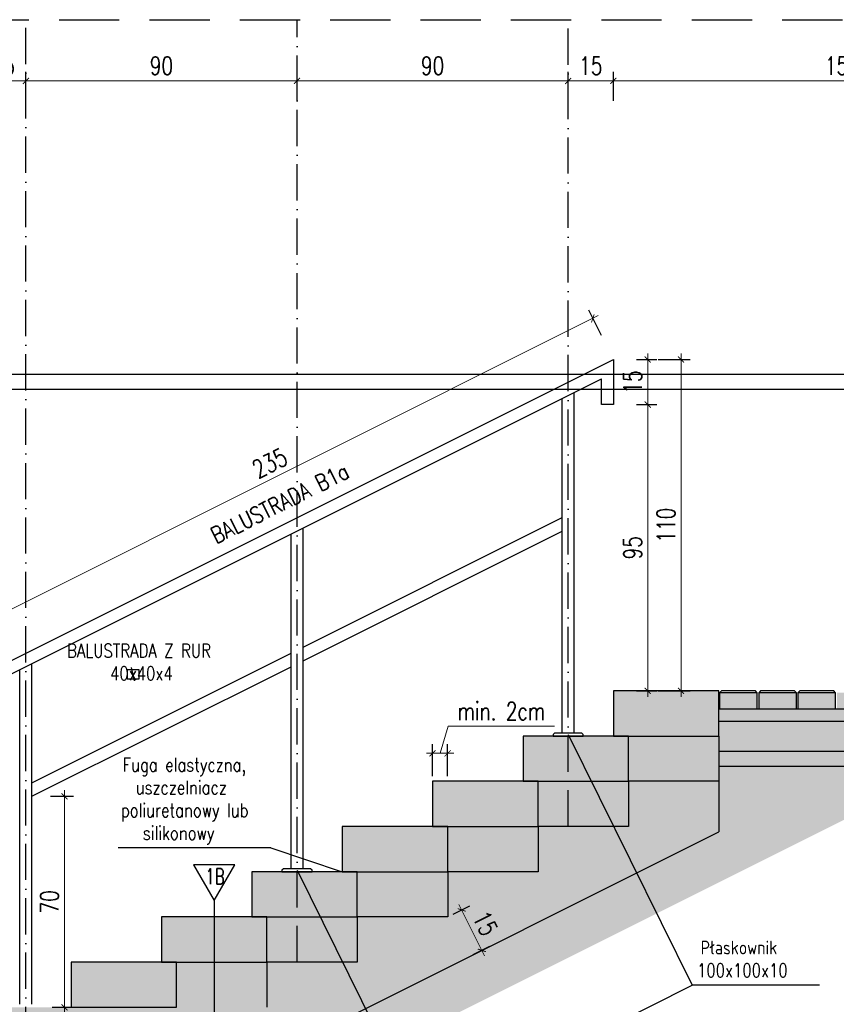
# Model space of a CAD drawing. Header units: millimetres. Extents: x 31969 to 285678, y -69766 to -1123.
# Tile 44 of 161: x 140828 to 141370, y -18946 to -18293. Entities that reach past the tile are written whole.
import ezdxf
from ezdxf.enums import TextEntityAlignment as Align

# ---------------------------------------------------------------- set-up
doc = ezdxf.new("R2010")
doc.units = ezdxf.units.MM
for name, pattern in [('ACAD_ISO03W100', [30, 12, -18]), ('ACAD_ISO10W100', [18, 12, -3, 0, -3]), ('HIDDEN', [0.375, 0.25, -0.125])]:
    doc.linetypes.add(name, pattern=pattern)
for name, color, linetype in [('a-balustrada i pochwyt', 1, 'Continuous'), ('a-balustrady detal', 5, 'Continuous'), ('a-opis 2', 1, 'Continuous'), ('a-osie', 4, 'ACAD_ISO10W100'), ('a-przekrój 1', 3, 'Continuous'), ('a-przekrój 2', 251, 'Continuous'), ('a-przekrój 4', 118, 'Continuous'), ('a-przekrój 5', 5, 'Continuous'), ('a-przerywana', 250, 'HIDDEN'), ('a-widokowa', 3, 'Continuous'), ('a-wymiary', 11, 'Continuous')]:
    doc.layers.add(name, color=color, linetype=linetype)
doc.styles.add('RS01507', font='romans.shx', dxfattribs={"width": 0.7, "height": 0.15})
doc.styles.add('WYMIAR', font='romans.shx', dxfattribs={"width": 0.8})
doc.styles.add('WYMIARY', font='simplex.shx', dxfattribs={"width": 0.75})
doc.dimstyles.new('MAREK50', dxfattribs={"dimtxt": 12.5, "dimasz": 5, "dimexe": 3, "dimexo": 2, "dimgap": 3.5, "dimtad": 1, "dimdec": 1, "dimdsep": 46, "dimtxsty": 'WYMIARY', "dimblk1": 'ARCHTICK', "dimblk2": 'ARCHTICK', "dimsah": 1, "dimcen": 2.5, "dimdle": 5, "dimadec": 0, "dimazin": 0, "dimtfac": 1, "dimtdec": 1, "dimtmove": 1, "dimatfit": 3, "dimldrblk": 'ARCHTICK', "dimfxl": 0, "dimtolj": 1, "dimtzin": 0, "dimarcsym": 0})
pattern_1 = [(45, (-140836.4719, 18814.76784), (-0.1683798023, 0.5051394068), [0, -0.47625])]
pattern_2 = [(50, (-140836.472, 18814.7678), (3.64369338, -0.31878171), [0.381, -4.191]), (355, (-140836.472, 18814.768), (-0.70486843, 3.8211369), [0.3048, -3.35281168]), (100.4514447, (-140836.1683, 18814.7413), (2.93882494, 3.50235504), [0.32380018, -3.56180489]), (46.1842, (-140836.472, 18815.784), (5.42158082, -0.84084656), [0.5715, -6.2865]), (96.6355576, (-140836.02, 18815.714), (4.74808268, 4.9485225), [0.48570046, -5.34271216]), (351.184151, (-140836.472, 18815.784), (4.74808268, 4.9485225), [0.45719934, -5.02919464]), (21, (-140835.964, 18815.5298), (3.032287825, -2.045303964), [0.381, -4.191]), (326, (-140835.964, 18815.53), (1.23604057, 3.68375932), [0.3048, -3.3528]), (71.451445, (-140835.7112, 18815.3594), (4.268328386, 1.63845538), [0.32380018, -3.56179875]), (37.5, (-140836.4719, 18814.7678), (0.061772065, 1.691100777), [0, -3.31216, 0, -3.4036, 0, -3.3655]), (7.5, (-140836.4719, 18814.7678), (1.33639325, 2.003611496), [0, -1.94056, 0, -3.23596, 0, -1.2827]), (327.5, (-140837.6047, 18814.7678), (2.711811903, -0.11457488), [0, -1.27, 0, -3.9624, 0, -5.2578]), (317.5, (-140838.1127, 18814.7678), (2.962583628, 0.50852982), [0, -1.651, 0, -2.63144, 0, -3.7338])]

# ---------------------------------------------------------------- blocks, each defined once
blk = doc.blocks.new('_ARCHTICK')
at = {"color": 0, "linetype": 'ByBlock', "const_width": 0.15}
blk.add_lwpolyline([(-0.5, -0.5), (0.5, 0.5)], dxfattribs=at)
blk = doc.blocks.new('*D599')
at = {"layer": 'a-wymiary', "color": 0, "linetype": 'ACAD_ISO03W100', "lineweight": -2, "ltscale": 100}
blk.add_line((139734.19, -18954.42), (139739.72, -18951.65), dxfattribs=at)
at = {"layer": 'a-wymiary', "color": 0, "lineweight": 0, "ltscale": 100}
blk.add_line((139736.15, -18951.2), (139744.64, -18968.2), dxfattribs=at)
at = {"layer": 'a-wymiary', "color": 0, "lineweight": -2, "ltscale": 100}
blk.add_line((139740.9, -18967.83), (139746.43, -18965.07), dxfattribs=at)
at = {"layer": 'DEFPOINTS', "color": 0, "ltscale": 100}
for p in [(139732.4, -18955.31), (139743.75, -18966.41), (139739.11, -18968.73)]:
    blk.add_point(p, dxfattribs=at)
at = {"layer": 'a-wymiary', "color": 0, "lineweight": 0, "ltscale": 100, "xscale": 2, "yscale": 2, "zscale": 2}
for p, rotation in [((139737.04, -18952.99), 116.5650511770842), ((139743.75, -18966.41), 296.5650511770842)]:
    blk.add_blockref('_ARCHTICK', p, dxfattribs=dict(at, rotation=rotation))
at = {"layer": 'a-wymiary', "color": 0, "ltscale": 100, "insert": (139744.87, -18957.46), "char_height": 6, "attachment_point": 5, "rotation": 296.5651, "style": 'WYMIARY'}
blk.add_mtext('\\A1;15', dxfattribs=at)
blk = doc.blocks.new('*D600')
at = {"layer": 'a-wymiary', "color": 0, "linetype": 'ACAD_ISO03W100', "lineweight": -2, "ltscale": 100}
blk.add_line((139783.46, -18762.41), (139779.25, -18754), dxfattribs=at)
at = {"layer": 'a-wymiary', "color": 0, "lineweight": 0, "ltscale": 100}
blk.add_line((139782.38, -18755.79), (139568.8, -18862.58), dxfattribs=at)
at = {"layer": 'a-wymiary', "color": 0, "lineweight": -2, "ltscale": 100}
blk.add_line((139573.46, -18867.41), (139569.25, -18859), dxfattribs=at)
at = {"layer": 'DEFPOINTS', "color": 0, "ltscale": 100}
for p in [(139784.35, -18764.2), (139570.59, -18861.68), (139574.35, -18869.2)]:
    blk.add_point(p, dxfattribs=at)
at = {"layer": 'a-wymiary', "color": 0, "lineweight": 0, "ltscale": 100, "xscale": 2, "yscale": 2, "zscale": 2}
for p, rotation in [((139780.59, -18756.68), 26.56505117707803), ((139570.59, -18861.68), 206.565051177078)]:
    blk.add_blockref('_ARCHTICK', p, dxfattribs=dict(at, rotation=rotation))
at = {"layer": 'a-wymiary', "color": 0, "ltscale": 100, "insert": (139673.35, -18804.71), "char_height": 6, "attachment_point": 5, "rotation": 26.5651, "style": 'WYMIARY'}
blk.add_mtext('\\A1;235', dxfattribs=at)
blk = doc.blocks.new('*D603')
at = {"layer": 'a-wymiary', "color": 0, "lineweight": 0, "ltscale": 100}
blk.add_line((139605.24, -18987.31), (139605.24, -18913.28), dxfattribs=at)
at = {"layer": 'a-wymiary', "color": 0, "lineweight": -2, "ltscale": 100}
blk.add_line((139600.62, -18915.28), (139608.24, -18915.28), dxfattribs=at)
at = {"layer": 'a-wymiary', "color": 0, "linetype": 'ACAD_ISO03W100', "lineweight": -2, "ltscale": 100}
blk.add_line((139601.12, -18985.31), (139608.24, -18985.31), dxfattribs=at)
at = {"layer": 'DEFPOINTS', "color": 0, "ltscale": 100}
for p in [(139598.62, -18915.28), (139605.24, -18915.28), (139599.12, -18985.31)]:
    blk.add_point(p, dxfattribs=at)
at = {"layer": 'a-wymiary', "color": 0, "lineweight": 0, "ltscale": 100, "xscale": 2, "yscale": 2, "zscale": 2}
for p, rotation in [((139605.24, -18915.28), 90), ((139605.24, -18985.31), 270)]:
    blk.add_blockref('_ARCHTICK', p, dxfattribs=dict(at, rotation=rotation))
at = {"layer": 'a-wymiary', "color": 0, "ltscale": 100, "insert": (139600.24, -18950.3), "char_height": 6, "attachment_point": 5, "rotation": 90, "style": 'WYMIARY'}
blk.add_mtext('\\A1;70', dxfattribs=at)
blk = doc.blocks.new('*D606')
at = {"layer": 'a-wymiary', "color": 0, "linetype": 'ACAD_ISO03W100', "lineweight": -2, "ltscale": 100}
blk.add_line((139795.08, -18770.31), (139801.8, -18770.31), dxfattribs=at)
at = {"layer": 'a-wymiary', "color": 0, "lineweight": 0, "ltscale": 100}
blk.add_line((139798.8, -18768.31), (139798.8, -18787.31), dxfattribs=at)
at = {"layer": 'a-wymiary', "color": 0, "lineweight": -2, "ltscale": 100}
blk.add_line((139795.08, -18785.31), (139801.8, -18785.31), dxfattribs=at)
at = {"layer": 'DEFPOINTS', "color": 0, "ltscale": 100}
for p in [(139793.08, -18770.31), (139793.08, -18785.31), (139798.8, -18785.31)]:
    blk.add_point(p, dxfattribs=at)
at = {"layer": 'a-wymiary', "color": 0, "lineweight": 0, "ltscale": 100, "xscale": 2, "yscale": 2, "zscale": 2}
for p, rotation in [((139798.8, -18770.31), 90), ((139798.8, -18785.31), 270)]:
    blk.add_blockref('_ARCHTICK', p, dxfattribs=dict(at, rotation=rotation))
at = {"layer": 'a-wymiary', "color": 0, "ltscale": 100, "insert": (139793.8, -18777.81), "char_height": 6, "attachment_point": 5, "rotation": 90, "style": 'WYMIARY'}
blk.add_mtext('\\A1;15', dxfattribs=at)
blk = doc.blocks.new('*D607')
at = {"layer": 'a-wymiary', "color": 0, "lineweight": 0, "ltscale": 100}
blk.add_line((139798.8, -18783.31), (139798.8, -18882.31), dxfattribs=at)
at = {"layer": 'a-wymiary', "color": 0, "linetype": 'ACAD_ISO03W100', "lineweight": -2, "ltscale": 100}
blk.add_line((139795.08, -18785.31), (139801.8, -18785.31), dxfattribs=at)
at = {"layer": 'a-wymiary', "color": 0, "lineweight": -2, "ltscale": 100}
blk.add_line((139795.08, -18880.31), (139801.8, -18880.31), dxfattribs=at)
at = {"layer": 'DEFPOINTS', "color": 0, "ltscale": 100}
for p in [(139793.08, -18785.31), (139793.08, -18880.31), (139798.8, -18880.31)]:
    blk.add_point(p, dxfattribs=at)
at = {"layer": 'a-wymiary', "color": 0, "lineweight": 0, "ltscale": 100, "xscale": 2, "yscale": 2, "zscale": 2}
for p, rotation in [((139798.8, -18785.31), 90), ((139798.8, -18880.31), 270)]:
    blk.add_blockref('_ARCHTICK', p, dxfattribs=dict(at, rotation=rotation))
at = {"layer": 'a-wymiary', "color": 0, "ltscale": 100, "insert": (139793.8, -18832.81), "char_height": 6, "attachment_point": 5, "rotation": 90, "style": 'WYMIARY'}
blk.add_mtext('\\A1;95', dxfattribs=at)
blk = doc.blocks.new('*D608')
at = {"layer": 'a-wymiary', "color": 0, "lineweight": -2, "ltscale": 100}
blk.add_line((139802.32, -18770.31), (139812.87, -18770.31), dxfattribs=at)
at = {"layer": 'a-wymiary', "color": 0, "lineweight": 0, "ltscale": 100}
blk.add_line((139809.87, -18882.31), (139809.87, -18768.31), dxfattribs=at)
at = {"layer": 'a-wymiary', "color": 0, "linetype": 'ACAD_ISO03W100', "lineweight": -2, "ltscale": 100}
blk.add_line((139802.32, -18880.31), (139812.87, -18880.31), dxfattribs=at)
at = {"layer": 'DEFPOINTS', "color": 0, "ltscale": 100}
for p in [(139800.32, -18770.31), (139809.87, -18770.31), (139800.32, -18880.31)]:
    blk.add_point(p, dxfattribs=at)
at = {"layer": 'a-wymiary', "color": 0, "lineweight": 0, "ltscale": 100, "xscale": 2, "yscale": 2, "zscale": 2}
for p, rotation in [((139809.87, -18770.31), 90), ((139809.87, -18880.31), 270)]:
    blk.add_blockref('_ARCHTICK', p, dxfattribs=dict(at, rotation=rotation))
at = {"layer": 'a-wymiary', "color": 0, "ltscale": 100, "insert": (139804.87, -18825.31), "char_height": 6, "attachment_point": 5, "rotation": 90, "style": 'WYMIARY'}
blk.add_mtext('\\A1;110', dxfattribs=at)
blk = doc.blocks.new('*D619')
at = {"layer": 'a-wymiary', "color": 0, "lineweight": -2, "ltscale": 100}
blk.add_line((139787.4, -18684.51), (139787.4, -18674.88), dxfattribs=at)
at = {"layer": 'a-wymiary', "color": 0, "linetype": 'ACAD_ISO03W100', "lineweight": -2, "ltscale": 100}
blk.add_line((139939.4, -18684.51), (139939.4, -18674.88), dxfattribs=at)
at = {"layer": 'a-wymiary', "color": 0, "lineweight": 0, "ltscale": 100}
blk.add_line((139941.4, -18677.88), (139785.4, -18677.88), dxfattribs=at)
at = {"layer": 'DEFPOINTS', "color": 0, "ltscale": 100}
for p in [(139787.4, -18677.88), (139787.4, -18686.51), (139939.4, -18686.51)]:
    blk.add_point(p, dxfattribs=at)
at = {"layer": 'a-wymiary', "color": 0, "lineweight": 0, "ltscale": 100, "xscale": 2, "yscale": 2, "zscale": 2, "rotation": 180}
blk.add_blockref('_ARCHTICK', (139787.4, -18677.88), dxfattribs=at)
at = {"layer": 'a-wymiary', "color": 0, "lineweight": 0, "ltscale": 100, "xscale": 2, "yscale": 2, "zscale": 2}
blk.add_blockref('_ARCHTICK', (139939.4, -18677.88), dxfattribs=at)
at = {"layer": 'a-wymiary', "color": 0, "ltscale": 100, "insert": (139863.4, -18672.88), "char_height": 6, "attachment_point": 5, "style": 'WYMIARY'}
blk.add_mtext('\\A1;152', dxfattribs=at)
blk = doc.blocks.new('*D620')
at = {"layer": 'a-wymiary', "color": 0, "lineweight": -2, "ltscale": 100}
blk.add_line((139772.4, -18684.51), (139772.4, -18674.88), dxfattribs=at)
at = {"layer": 'a-wymiary', "color": 0, "linetype": 'ACAD_ISO03W100', "lineweight": -2, "ltscale": 100}
blk.add_line((139787.4, -18684.51), (139787.4, -18674.88), dxfattribs=at)
at = {"layer": 'a-wymiary', "color": 0, "lineweight": 0, "ltscale": 100}
blk.add_line((139789.4, -18677.88), (139770.4, -18677.88), dxfattribs=at)
at = {"layer": 'DEFPOINTS', "color": 0, "ltscale": 100}
for p in [(139772.4, -18677.88), (139772.4, -18686.51), (139787.4, -18686.51)]:
    blk.add_point(p, dxfattribs=at)
at = {"layer": 'a-wymiary', "color": 0, "lineweight": 0, "ltscale": 100, "xscale": 2, "yscale": 2, "zscale": 2, "rotation": 180}
blk.add_blockref('_ARCHTICK', (139772.4, -18677.88), dxfattribs=at)
at = {"layer": 'a-wymiary', "color": 0, "lineweight": 0, "ltscale": 100, "xscale": 2, "yscale": 2, "zscale": 2}
blk.add_blockref('_ARCHTICK', (139787.4, -18677.88), dxfattribs=at)
at = {"layer": 'a-wymiary', "color": 0, "ltscale": 100, "insert": (139779.9, -18672.88), "char_height": 6, "attachment_point": 5, "style": 'WYMIARY'}
blk.add_mtext('\\A1;15', dxfattribs=at)
blk = doc.blocks.new('*D621')
at = {"layer": 'a-wymiary', "color": 0, "lineweight": -2, "ltscale": 100}
blk.add_line((139682.4, -18684.51), (139682.4, -18674.88), dxfattribs=at)
at = {"layer": 'a-wymiary', "color": 0, "linetype": 'ACAD_ISO03W100', "lineweight": -2, "ltscale": 100}
blk.add_line((139772.4, -18684.51), (139772.4, -18674.88), dxfattribs=at)
at = {"layer": 'a-wymiary', "color": 0, "lineweight": 0, "ltscale": 100}
blk.add_line((139774.4, -18677.88), (139680.4, -18677.88), dxfattribs=at)
at = {"layer": 'DEFPOINTS', "color": 0, "ltscale": 100}
for p in [(139682.4, -18677.88), (139682.4, -18686.51), (139772.4, -18686.51)]:
    blk.add_point(p, dxfattribs=at)
at = {"layer": 'a-wymiary', "color": 0, "lineweight": 0, "ltscale": 100, "xscale": 2, "yscale": 2, "zscale": 2, "rotation": 180}
blk.add_blockref('_ARCHTICK', (139682.4, -18677.88), dxfattribs=at)
at = {"layer": 'a-wymiary', "color": 0, "lineweight": 0, "ltscale": 100, "xscale": 2, "yscale": 2, "zscale": 2}
blk.add_blockref('_ARCHTICK', (139772.4, -18677.88), dxfattribs=at)
at = {"layer": 'a-wymiary', "color": 0, "ltscale": 100, "insert": (139727.4, -18672.88), "char_height": 6, "attachment_point": 5, "style": 'WYMIARY'}
blk.add_mtext('\\A1;90', dxfattribs=at)
blk = doc.blocks.new('*D622')
at = {"layer": 'a-wymiary', "color": 0, "lineweight": -2, "ltscale": 100}
blk.add_line((139592.4, -18684.51), (139592.4, -18674.88), dxfattribs=at)
at = {"layer": 'a-wymiary', "color": 0, "linetype": 'ACAD_ISO03W100', "lineweight": -2, "ltscale": 100}
blk.add_line((139682.4, -18684.51), (139682.4, -18674.88), dxfattribs=at)
at = {"layer": 'a-wymiary', "color": 0, "lineweight": 0, "ltscale": 100}
blk.add_line((139684.4, -18677.88), (139590.4, -18677.88), dxfattribs=at)
at = {"layer": 'DEFPOINTS', "color": 0, "ltscale": 100}
for p in [(139592.4, -18677.88), (139592.4, -18686.51), (139682.4, -18686.51)]:
    blk.add_point(p, dxfattribs=at)
at = {"layer": 'a-wymiary', "color": 0, "lineweight": 0, "ltscale": 100, "xscale": 2, "yscale": 2, "zscale": 2, "rotation": 180}
blk.add_blockref('_ARCHTICK', (139592.4, -18677.88), dxfattribs=at)
at = {"layer": 'a-wymiary', "color": 0, "lineweight": 0, "ltscale": 100, "xscale": 2, "yscale": 2, "zscale": 2}
blk.add_blockref('_ARCHTICK', (139682.4, -18677.88), dxfattribs=at)
at = {"layer": 'a-wymiary', "color": 0, "ltscale": 100, "insert": (139637.4, -18672.88), "char_height": 6, "attachment_point": 5, "style": 'WYMIARY'}
blk.add_mtext('\\A1;90', dxfattribs=at)
blk = doc.blocks.new('*D623')
at = {"layer": 'a-wymiary', "color": 0, "lineweight": -2, "ltscale": 100}
blk.add_line((139577.4, -18684.51), (139577.4, -18674.88), dxfattribs=at)
at = {"layer": 'a-wymiary', "color": 0, "linetype": 'ACAD_ISO03W100', "lineweight": -2, "ltscale": 100}
blk.add_line((139592.4, -18684.51), (139592.4, -18674.88), dxfattribs=at)
at = {"layer": 'a-wymiary', "color": 0, "lineweight": 0, "ltscale": 100}
blk.add_line((139594.4, -18677.88), (139575.4, -18677.88), dxfattribs=at)
at = {"layer": 'DEFPOINTS', "color": 0, "ltscale": 100}
for p in [(139577.4, -18677.88), (139577.4, -18686.51), (139592.4, -18686.51)]:
    blk.add_point(p, dxfattribs=at)
at = {"layer": 'a-wymiary', "color": 0, "lineweight": 0, "ltscale": 100, "xscale": 2, "yscale": 2, "zscale": 2, "rotation": 180}
blk.add_blockref('_ARCHTICK', (139577.4, -18677.88), dxfattribs=at)
at = {"layer": 'a-wymiary', "color": 0, "lineweight": 0, "ltscale": 100, "xscale": 2, "yscale": 2, "zscale": 2}
blk.add_blockref('_ARCHTICK', (139592.4, -18677.88), dxfattribs=at)
at = {"layer": 'a-wymiary', "color": 0, "ltscale": 100, "insert": (139584.9, -18672.88), "char_height": 6, "attachment_point": 5, "style": 'WYMIARY'}
blk.add_mtext('\\A1;15', dxfattribs=at)
blk = doc.blocks.new('*D625')
at = {"layer": 'a-wymiary', "color": 0, "lineweight": 0, "ltscale": 100}
for p, q in [((139729.9, -18901.02), (139732.6, -18892.02)), ((139732.6, -18892.02), (139767.89, -18892.02)), ((139725.4, -18901.02), (139734.4, -18901.02))]:
    blk.add_line(p, q, dxfattribs=at)
at = {"layer": 'a-wymiary', "color": 0, "linetype": 'ACAD_ISO03W100', "lineweight": -2, "ltscale": 100}
blk.add_line((139727.4, -18908.64), (139727.4, -18898.02), dxfattribs=at)
at = {"layer": 'a-wymiary', "color": 0, "lineweight": -2, "ltscale": 100}
blk.add_line((139732.4, -18908.64), (139732.4, -18898.02), dxfattribs=at)
at = {"layer": 'DEFPOINTS', "color": 0, "ltscale": 100}
for p in [(139732.4, -18901.02), (139727.4, -18910.64), (139732.4, -18910.64)]:
    blk.add_point(p, dxfattribs=at)
at = {"layer": 'a-wymiary', "color": 0, "lineweight": 0, "ltscale": 100, "xscale": 2, "yscale": 2, "zscale": 2, "rotation": 180}
blk.add_blockref('_ARCHTICK', (139727.4, -18901.02), dxfattribs=at)
at = {"layer": 'a-wymiary', "color": 0, "lineweight": 0, "ltscale": 100, "xscale": 2, "yscale": 2, "zscale": 2}
blk.add_blockref('_ARCHTICK', (139732.4, -18901.02), dxfattribs=at)
at = {"layer": 'a-wymiary', "color": 0, "ltscale": 100, "insert": (139750.25, -18887.02), "char_height": 6, "attachment_point": 5, "style": 'WYMIARY'}
blk.add_mtext('\\A1;min. 2cm', dxfattribs=at)
blk = doc.blocks.new('A$C2E137877')
at = {"layer": 'a-przekrój 4'}
h = blk.add_hatch(dxfattribs=at)
h.set_pattern_fill('DASH', color=256, scale=0.5, angle=45, style=0)
h.set_pattern_definition([(45, (-140836.4719, 18814.7678), (2e-16, 2.24506403), [1.5875, -1.5875])])
h.paths.add_polyline_path([(248.99, 125.54), (243.99, 125.54), (213.99, 125.54), (213.99, 110.54), (248.99, 110.54)])
h.paths.add_polyline_path([(278.99, 140.54), (273.99, 140.54), (243.99, 140.54), (243.99, 125.54), (278.99, 125.54)])
h.paths.add_polyline_path([(291.49, 155.54), (273.99, 155.54), (273.99, 140.54), (291.49, 140.54)])
h.paths.add_polyline_path([(308.99, 155.54), (303.99, 155.54), (291.49, 155.54), (291.49, 140.54), (308.99, 140.54)])
h.paths.add_polyline_path([(338.99, 170.54), (333.99, 170.54), (303.99, 170.54), (303.99, 155.54), (338.99, 155.54)])
h.paths.add_polyline_path([(368.99, 185.54), (363.99, 185.54), (333.99, 185.54), (333.99, 170.54), (368.99, 170.54)])
h.paths.add_polyline_path([(398.99, 200.54), (393.99, 200.54), (363.99, 200.54), (363.99, 185.54), (398.99, 185.54)])
h.paths.add_polyline_path([(428.99, 215.54), (423.99, 215.54), (393.99, 215.54), (393.99, 200.54), (428.99, 200.54)])
h.paths.add_polyline_path([(458.99, 230.54), (423.99, 230.54), (423.99, 215.54), (458.99, 215.54)])
h.paths.add_polyline_path([(56.98, 109.91), (44.49, 109.91), (44.49, 104.54), (56.98, 104.54)])
h.paths.add_polyline_path([(69.98, 109.91), (57.49, 109.91), (57.49, 104.54), (69.98, 104.54)])
h.paths.add_polyline_path([(82.98, 109.91), (70.49, 109.91), (70.49, 104.54), (82.98, 104.54)])
h.paths.add_polyline_path([(95.98, 109.91), (83.49, 109.91), (83.49, 104.54), (95.98, 104.54)])
h.paths.add_polyline_path([(108.98, 109.91), (96.48, 109.91), (96.48, 104.54), (108.98, 104.54)])
h.paths.add_polyline_path([(121.98, 109.91), (109.48, 109.91), (109.48, 104.54), (121.98, 104.54)])
h.paths.add_polyline_path([(134.98, 109.91), (122.48, 109.91), (122.48, 104.54), (134.98, 104.54)])
h.paths.add_polyline_path([(147.98, 109.91), (135.48, 109.91), (135.48, 104.54), (147.98, 104.54)])
h.paths.add_polyline_path([(160.98, 109.91), (148.48, 109.91), (148.48, 104.54), (160.98, 104.54)])
h.paths.add_polyline_path([(173.98, 109.91), (161.48, 109.91), (161.48, 104.54), (173.98, 104.54)])
h.paths.add_polyline_path([(186.98, 109.91), (174.48, 109.91), (174.48, 104.54), (186.98, 104.54)])
h.paths.add_polyline_path([(194.48, 109.91), (187.48, 109.91), (187.48, 104.54), (194.48, 104.54)])
h.paths.add_polyline_path([(199.98, 109.91), (194.48, 109.91), (194.48, 104.54), (199.98, 104.54)])
h.paths.add_polyline_path([(212.98, 109.91), (200.48, 109.91), (200.48, 104.54), (212.98, 104.54)])
h.paths.add_polyline_path([(575.73, 229.91), (563.23, 229.91), (563.23, 224.54), (575.73, 224.54)])
h.paths.add_polyline_path([(562.73, 229.91), (556.48, 229.91), (556.48, 224.54), (562.73, 224.54)])
h.paths.add_polyline_path([(556.48, 229.91), (550.23, 229.91), (550.23, 224.54), (556.48, 224.54)])
h.paths.add_polyline_path([(549.73, 229.91), (537.23, 229.91), (537.23, 224.54), (549.73, 224.54)])
h.paths.add_polyline_path([(536.73, 229.91), (524.23, 229.91), (524.23, 224.54), (536.73, 224.54)])
h.paths.add_polyline_path([(523.73, 229.91), (511.23, 229.91), (511.23, 224.54), (523.73, 224.54)])
h.paths.add_polyline_path([(510.73, 229.91), (498.24, 229.91), (498.24, 224.54), (510.73, 224.54)])
h.paths.add_polyline_path([(497.73, 229.91), (485.24, 229.91), (485.24, 224.54), (497.73, 224.54)])
h.paths.add_polyline_path([(484.73, 229.91), (472.24, 229.91), (472.24, 224.54), (484.73, 224.54)])
h.paths.add_polyline_path([(471.73, 229.91), (459.24, 229.91), (459.24, 224.54), (471.73, 224.54)])
h.paths.add_polyline_path([(610.99, 245.54), (605.99, 245.54), (575.99, 245.54), (575.99, 230.54), (610.99, 230.54)])
h.paths.add_polyline_path([(730.99, 305.54), (695.99, 305.54), (695.99, 290.54), (730.99, 290.54)])
h.paths.add_polyline_path([(700.99, 290.54), (695.99, 290.54), (665.99, 290.54), (665.99, 275.54), (700.99, 275.54)])
h.paths.add_polyline_path([(670.99, 275.54), (665.99, 275.54), (653.49, 275.54), (653.49, 260.54), (670.99, 260.54)])
h.paths.add_polyline_path([(653.49, 275.54), (635.99, 275.54), (635.99, 260.54), (653.49, 260.54)])
h.paths.add_polyline_path([(640.99, 260.54), (635.99, 260.54), (605.99, 260.54), (605.99, 245.54), (640.99, 245.54)])
h.paths.add_polyline_path([(776.49, 304.91), (770.24, 304.91), (770.24, 299.54), (776.49, 299.54)])
h.paths.add_polyline_path([(769.73, 304.91), (757.24, 304.91), (757.24, 299.54), (769.73, 299.54)])
h.paths.add_polyline_path([(756.73, 304.91), (744.24, 304.91), (744.24, 299.54), (756.73, 299.54)])
h.paths.add_polyline_path([(743.73, 304.91), (731.24, 304.91), (731.24, 299.54), (743.73, 299.54)])
h = blk.add_hatch(dxfattribs=at)
h.set_pattern_fill('DASH', color=256, scale=0.9, angle=45, style=0)
h.set_pattern_definition([(45, (-140836.472, 18814.7678), (4e-16, 4.041115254), [2.8575, -2.8575])])
h.paths.add_polyline_path([(730.99, 290.54), (700.99, 290.54), (700.99, 275.54), (730.99, 275.54)])
h.paths.add_polyline_path([(700.99, 275.54), (670.99, 275.54), (670.99, 260.54), (700.99, 260.54)])
h.paths.add_polyline_path([(670.99, 260.54), (653.49, 260.54), (653.49, 245.54), (670.99, 245.54)])
h.paths.add_polyline_path([(653.49, 260.54), (640.99, 260.54), (640.99, 245.54), (653.49, 245.54)])
h.paths.add_polyline_path([(640.99, 245.54), (610.99, 245.54), (610.99, 230.54), (640.99, 230.54)])
h.paths.add_polyline_path([(458.99, 215.54), (428.99, 215.54), (428.99, 200.54), (458.99, 200.54)])
h.paths.add_polyline_path([(428.99, 200.54), (398.99, 200.54), (398.99, 185.54), (428.99, 185.54)])
h.paths.add_polyline_path([(398.99, 185.54), (368.99, 185.54), (368.99, 170.54), (398.99, 170.54)])
h.paths.add_polyline_path([(368.99, 170.54), (338.99, 170.54), (338.99, 155.54), (368.99, 155.54)])
h.paths.add_polyline_path([(338.99, 155.54), (308.99, 155.54), (308.99, 140.54), (338.99, 140.54)])
h.paths.add_polyline_path([(308.99, 140.54), (291.49, 140.54), (291.49, 125.54), (308.99, 125.54)])
h.paths.add_polyline_path([(291.49, 140.54), (278.99, 140.54), (278.99, 125.54), (291.49, 125.54)])
h.paths.add_polyline_path([(278.99, 125.54), (248.99, 125.54), (248.99, 110.54), (278.99, 110.54)])
h = blk.add_hatch(dxfattribs=at)
h.set_pattern_fill('EARTH', color=256, scale=0.5, angle=45, style=0)
h.set_pattern_definition([(45, (-140836.472, 18814.768), (4e-16, 4.49012806), [3.175, -3.175]), (45, (-140837.3138, 18815.6097), (4e-16, 4.49012806), [3.175, -3.175]), (45, (-140838.1557, 18816.4516), (4e-16, 4.49012806), [3.175, -3.175]), (135, (-140838.1557, 18817.013), (-4.49012806, 4e-16), [3.175, -3.175]), (135, (-140837.3138, 18817.8548), (-4.49012806, 4e-16), [3.175, -3.175]), (135, (-140836.472, 18818.6967), (-4.49012806, 4e-16), [3.175, -3.175])])
h.paths.add_polyline_path([(776.49, 264.75), (776.49, 266.86), (779.04, 267.75), (774.47, 269), (776.49, 269.59), (776.49, 280.54), (730.99, 280.54), (730.99, 258.77), (653.49, 220.02), (653.49, 203.25)])
h.paths.add_polyline_path([(653.49, 220.02), (644.53, 215.54), (610.99, 215.54), (610.99, 200.54), (648.07, 200.54), (653.49, 203.25)])
h.paths.add_polyline_path([(575.99, 205.54), (556.48, 205.54), (556.48, 190.54), (575.99, 190.54)])
h.paths.add_polyline_path([(556.48, 205.54), (458.99, 205.54), (458.99, 183.77), (291.49, 100.02), (291.49, 83.25), (506.07, 190.54), (556.48, 190.54)])
h.paths.add_polyline_path([(291.49, 100.02), (282.53, 95.54), (248.99, 95.54), (248.99, 80.54), (286.07, 80.54), (291.49, 83.25)])
h.paths.add_polyline_path([(213.99, 85.54), (194.48, 85.54), (194.48, 70.54), (213.99, 70.54)])
h.paths.add_polyline_path([(194.48, 85.54), (43.99, 85.54), (43.99, 70.54), (194.48, 70.54)])
h = blk.add_hatch(dxfattribs=at)
h.set_pattern_fill('AR-CONC', color=256, scale=0.02, style=0)
h.set_pattern_definition(pattern_2)
h.paths.add_polyline_path([(730.99, 275.54), (700.99, 275.54), (700.99, 260.54), (670.99, 260.54), (670.99, 245.54), (653.49, 245.54), (653.49, 220.02), (730.99, 258.77)])
h.paths.add_polyline_path([(653.49, 245.54), (640.99, 245.54), (640.99, 230.54), (610.99, 230.54), (610.99, 215.54), (644.53, 215.54), (653.49, 220.02)])
h.paths.add_polyline_path([(458.99, 200.54), (428.99, 200.54), (428.99, 185.54), (398.99, 185.54), (398.99, 170.54), (368.99, 170.54), (368.99, 155.54), (338.99, 155.54), (338.99, 140.54), (308.99, 140.54), (308.99, 125.54), (291.49, 125.54), (291.49, 100.02), (458.99, 183.77)])
h.paths.add_polyline_path([(291.49, 125.54), (278.99, 125.54), (278.99, 110.54), (248.99, 110.54), (248.99, 95.54), (282.53, 95.54), (291.49, 100.02)])
at = {"layer": 'a-przekrój 4', "ltscale": 1.5}
h = blk.add_hatch(dxfattribs=at)
h.set_pattern_fill('DOTS', color=256, scale=0.3, angle=45, style=0)
h.set_pattern_definition(pattern_1)
h.paths.add_polyline_path([(194.48, 104.54), (43.99, 104.54), (43.99, 100.54), (194.48, 100.54)])
h.paths.add_polyline_path([(213.99, 104.54), (194.48, 104.54), (194.48, 100.54), (213.99, 100.54)])
h.paths.add_polyline_path([(575.99, 224.54), (556.48, 224.54), (556.48, 220.54), (575.99, 220.54)])
h.paths.add_polyline_path([(556.48, 224.54), (550.23, 224.54), (458.99, 224.54), (458.99, 220.54), (556.48, 220.54)])
at = {"layer": 'a-przekrój 4'}
h = blk.add_hatch(dxfattribs=at)
h.set_pattern_fill('AR-CONC', color=256, scale=0.02, style=0)
h.set_pattern_definition(pattern_2)
h.paths.add_polyline_path([(194.48, 100.54), (43.99, 100.54), (43.99, 90.54), (194.48, 90.54)])
h.paths.add_polyline_path([(213.99, 100.54), (194.48, 100.54), (194.48, 90.54), (213.99, 90.54)])
h.paths.add_polyline_path([(556.48, 220.54), (458.99, 220.54), (458.99, 215.54), (458.99, 210.54), (556.48, 210.54)])
h.paths.add_polyline_path([(575.99, 220.54), (556.48, 220.54), (556.48, 210.54), (575.99, 210.54)])
at = {"layer": 'a-przekrój 4', "ltscale": 1.5}
h = blk.add_hatch(dxfattribs=at)
h.set_pattern_fill('DOTS', color=256, scale=0.3, angle=45, style=0)
h.set_pattern_definition(pattern_1)
h.paths.add_polyline_path([(194.48, 90.54), (43.99, 90.54), (43.99, 85.54), (194.48, 85.54)])
h.paths.add_polyline_path([(213.99, 90.54), (194.48, 90.54), (194.48, 85.54), (213.99, 85.54)])
h.paths.add_polyline_path([(556.48, 210.54), (458.99, 210.54), (458.99, 205.54), (556.48, 205.54)])
h.paths.add_polyline_path([(575.99, 210.54), (556.48, 210.54), (556.48, 205.54), (575.99, 205.54)])
at = {"layer": 'a-balustrada i pochwyt'}
blk.add_line((291.49, 160.95), (291.49, 76.12), dxfattribs=at)
blk.add_lwpolyline([(291.49, 160.95), (298.36, 172.86), (284.61, 172.86), (291.49, 160.95), (291.49, 160.95)], dxfattribs=at)
at = {"layer": 'a-balustrady detal', "ltscale": 0.5}
for p, q in [((213.99, 235.54), (423.99, 340.54)), ((423.99, 340.54), (423.99, 325.54)), ((217.99, 233.07), (419.99, 334.07)), ((419.99, 325.54), (419.99, 334.07)), ((406.99, 216.54), (406.99, 327.57)), ((410.99, 216.54), (410.99, 329.57)), ((423.99, 325.54), (419.99, 325.54)), ((320.99, 245.04), (406.99, 288.04)), ((320.99, 171.54), (320.99, 284.57)), ((316.99, 171.54), (316.99, 282.57)), ((320.99, 240.57), (406.99, 283.57)), ((230.99, 200.04), (316.99, 243.04)), ((230.99, 126.54), (230.99, 239.57)), ((230.99, 195.57), (316.99, 238.57)), ((226.99, 126.54), (226.99, 237.57))]:
    blk.add_line(p, q, dxfattribs=at)
for points in [[(403.99, 215.54), (413.99, 215.54), (413.99, 216.04), (413.49, 216.54), (404.49, 216.54), (403.99, 216.04)], [(313.99, 170.54), (323.99, 170.54), (323.99, 171.04), (323.49, 171.54), (314.49, 171.54), (313.99, 171.04)]]:
    blk.add_lwpolyline(points, close=True, dxfattribs=at)
at = {"layer": 'a-opis 2', "ltscale": 0.1}
for p, q in [((408.99, 216.03), (450.17, 132.84)), ((310.24, 178.47), (259.57, 178.47)), ((310.24, 178.47), (333.99, 170.54)), ((318.99, 171.03), (360.17, 87.84)), ((270.17, 42.84), (450.17, 132.84)), ((492.36, 132.84), (450.17, 132.84))]:
    blk.add_line(p, q, dxfattribs=at)
for points in [[(262.59, 237.56), (262.59, 234.56), (266.59, 234.56), (266.59, 237.56), (262.59, 237.56)], [(265.09, 233.9), (264.09, 238.34)]]:
    blk.add_lwpolyline(points, dxfattribs=at)
at = {"layer": 'a-osie'}
for p, q in [((228.99, 95.61), (228.99, 453.27)), ((318.99, 140.61), (318.99, 453.27)), ((408.99, 185.61), (408.99, 453.27))]:
    blk.add_line(p, q, dxfattribs=at)
at = {"layer": 'a-przekrój 1'}
for p, q in [((458.99, 215.54), (458.99, 183.77)), ((428.99, 200.54), (428.99, 185.54)), ((458.99, 200.54), (428.99, 200.54)), ((282.53, 95.54), (458.99, 183.77)), ((398.99, 185.54), (398.99, 170.54)), ((428.99, 185.54), (398.99, 185.54)), ((368.99, 170.54), (368.99, 155.54)), ((398.99, 170.54), (368.99, 170.54)), ((338.99, 155.54), (338.99, 140.54)), ((368.99, 155.54), (338.99, 155.54)), ((308.99, 140.54), (308.99, 125.54)), ((338.99, 140.54), (308.99, 140.54))]:
    blk.add_line(p, q, dxfattribs=at)
for points in [[(458.99, 220.54), (575.99, 220.54)], [(458.99, 210.54), (575.99, 210.54)], [(458.99, 205.54), (575.99, 205.54)]]:
    blk.add_lwpolyline(points, dxfattribs=at)
at = {"layer": 'a-przekrój 2'}
for points in [[(471.73, 229.91), (459.24, 229.91)], [(484.73, 229.91), (472.24, 229.91)], [(497.73, 229.91), (485.24, 229.91)]]:
    blk.add_lwpolyline(points, dxfattribs=at)
at = {"layer": 'a-przekrój 5'}
for points in [[(458.99, 230.54), (423.99, 230.54), (423.99, 215.54), (458.99, 215.54)], [(428.99, 215.54), (393.99, 215.54), (393.99, 200.54), (428.99, 200.54)], [(398.99, 200.54), (363.99, 200.54), (363.99, 185.54), (398.99, 185.54)], [(368.99, 185.54), (333.99, 185.54), (333.99, 170.54), (368.99, 170.54)], [(338.99, 170.54), (303.99, 170.54), (303.99, 155.54), (338.99, 155.54)], [(308.99, 155.54), (273.99, 155.54), (273.99, 140.54), (308.99, 140.54)], [(278.99, 140.54), (243.99, 140.54), (243.99, 125.54), (278.99, 125.54)]]:
    blk.add_lwpolyline(points, close=True, dxfattribs=at)
for points in [[(459.24, 224.54), (471.73, 224.54), (471.73, 229.91), (471.15, 230.54), (459.82, 230.54), (459.24, 229.91), (459.24, 224.54)], [(472.24, 224.54), (484.73, 224.54), (484.73, 229.91), (484.15, 230.54), (472.82, 230.54), (472.24, 229.91), (472.24, 224.54)], [(485.24, 224.54), (497.73, 224.54), (497.73, 229.91), (497.15, 230.54), (485.82, 230.54), (485.24, 229.91), (485.24, 224.54)], [(458.99, 224.54), (575.98, 224.54)]]:
    blk.add_lwpolyline(points, dxfattribs=at)
at = {"layer": 'a-przerywana', "color": 3, "ltscale": 80}
blk.add_lwpolyline([(0, 453.27), (791.98, 453.27), (791.98, 0), (0, 0)], close=True, dxfattribs=at)
at = {"layer": 'a-widokowa'}
for p, q in [((730.99, 335.54), (43.99, 335.54)), ((730.99, 330.54), (19.99, 330.54))]:
    blk.add_line(p, q, dxfattribs=at)
at = {"layer": 'a-balustrada i pochwyt', "style": 'RS01507', "width": 0.7}
blk.add_text('1B', height=5.194, dxfattribs=at).set_placement((291.77, 168.96), align=Align.MIDDLE_CENTER)
at = {"layer": 'a-opis 2', "ltscale": 0.1, "insert": (289.74, 284.09), "char_height": 5.4323, "width": 116.3106, "attachment_point": 1, "rotation": 26.5651, "style": 'WYMIAR'}
blk.add_mtext('BALUSTRADA B1a', dxfattribs=at)
at = {"layer": 'a-opis 2', "ltscale": 0.1, "char_height": 4.5269, "attachment_point": 1, "style": 'WYMIAR'}
for s, insert, width in [('{\\W4.78159; }BALUSTRADA Z RUR\\P{\\W6.99112; }   40x40x4', (227.78, 246.16), 96.9255), ('{\\W0.948579; }Fuga elastyczna, \\P{\\W2.33905; }uszczelniacz \\P{\\W0.758103; }poliuretanowy lub \\P{\\W3.10096; }silikonowy', (258.16, 208.3), 53.599), ('{\\W2.79619; }Płaskownik \\P{\\W2.39619; }100x100x10', (444.3, 147.64), 53.599)]:
    blk.add_mtext(s, dxfattribs=dict(at, insert=insert, width=width))
at = {"layer": 'a-wymiary', "ltscale": 100}
for base, p1, p2, picture, middle in [((213.99, 432.97), (228.99, 424.34), (213.99, 424.34), '*D623', (221.49, 437.97)), ((228.99, 432.97), (318.99, 424.34), (228.99, 424.34), '*D622', (273.99, 437.97)), ((318.99, 432.97), (408.99, 424.34), (318.99, 424.34), '*D621', (363.99, 437.97)), ((408.99, 432.97), (423.99, 424.34), (408.99, 424.34), '*D620', (416.49, 437.97)), ((423.99, 432.97), (575.99, 424.34), (423.99, 424.34), '*D619', (499.99, 437.97))]:
    dim = blk.add_linear_dim(base=base, p1=p1, p2=p2, dimstyle='MAREK50', override={"dimtxt": 6, "dimasz": 2, "dimgap": 2, "dimdle": 2, "dimfxl": 10, "dimlwd": 0}, dxfattribs=at)
    dim.commit()
    dim.dimension.update_dxf_attribs({"geometry": picture, "text_midpoint": middle, "insert": (-139363.42, 19110.85)})
dim = blk.add_aligned_dim(p1=(420.93, 346.65), p2=(210.93, 241.65), distance=-8.41, text='235', dimstyle='MAREK50', override={"dimtxt": 6, "dimasz": 2, "dimgap": 2, "dimdle": 2, "dimfxl": 10, "dimlwd": 0}, dxfattribs=at)
dim.commit()
dim.dimension.update_dxf_attribs({"geometry": '*D600', "text_midpoint": (309.93, 306.14), "insert": (-139363.42, 19110.85)})
for base, p1, p2, picture, middle in [((435.38, 325.54), (429.67, 340.54), (429.67, 325.54), '*D606', (430.38, 333.04)), ((446.45, 340.54), (436.9, 230.54), (436.9, 340.54), '*D608', (441.45, 285.54)), ((435.38, 230.54), (429.67, 325.54), (429.67, 230.54), '*D607', (430.38, 278.04)), ((241.82, 195.57), (235.7, 125.54), (235.2, 195.57), '*D603', (236.82, 160.55))]:
    dim = blk.add_linear_dim(base=base, p1=p1, p2=p2, angle=90, dimstyle='MAREK50', override={"dimtxt": 6, "dimasz": 2, "dimgap": 2, "dimdle": 2, "dimfxl": 10, "dimlwd": 0}, dxfattribs=at)
    dim.commit()
    dim.dimension.update_dxf_attribs({"geometry": picture, "text_midpoint": middle, "insert": (-139363.42, 19110.85)})
dim = blk.add_linear_dim(base=(368.99, 209.83), p1=(363.99, 200.21), p2=(368.99, 200.21), text='min. 2cm', dimstyle='MAREK50', override={"dimtxt": 6, "dimasz": 2, "dimgap": 2, "dimdle": 2, "dimfxl": 10, "dimlwd": 0}, dxfattribs=at)
dim.commit()
dim.dimension.update_dxf_attribs({"geometry": '*D625', "text_midpoint": (371.19, 223.83), "insert": (-139363.42, 19110.85)})
dim = blk.add_aligned_dim(p1=(368.99, 155.54), p2=(375.69, 142.12), distance=5.18, dimstyle='MAREK50', override={"dimtxt": 6, "dimasz": 2, "dimgap": 2, "dimdle": 2, "dimfxl": 10, "dimlwd": 0}, dxfattribs=at)
dim.commit()
dim.dimension.update_dxf_attribs({"geometry": '*D599', "text_midpoint": (381.45, 153.38), "insert": (-139363.42, 19110.85)})

msp = doc.modelspace()

# ---------------------------------------------------------------- block references
at = {"layer": 'a-balustrada i pochwyt', "ltscale": 100, "xscale": 2, "yscale": 2, "zscale": 2}
msp.add_blockref('A$C2E137877', (140374.39, -19199.35), dxfattribs=at)

doc.saveas('drawing.dxf')
